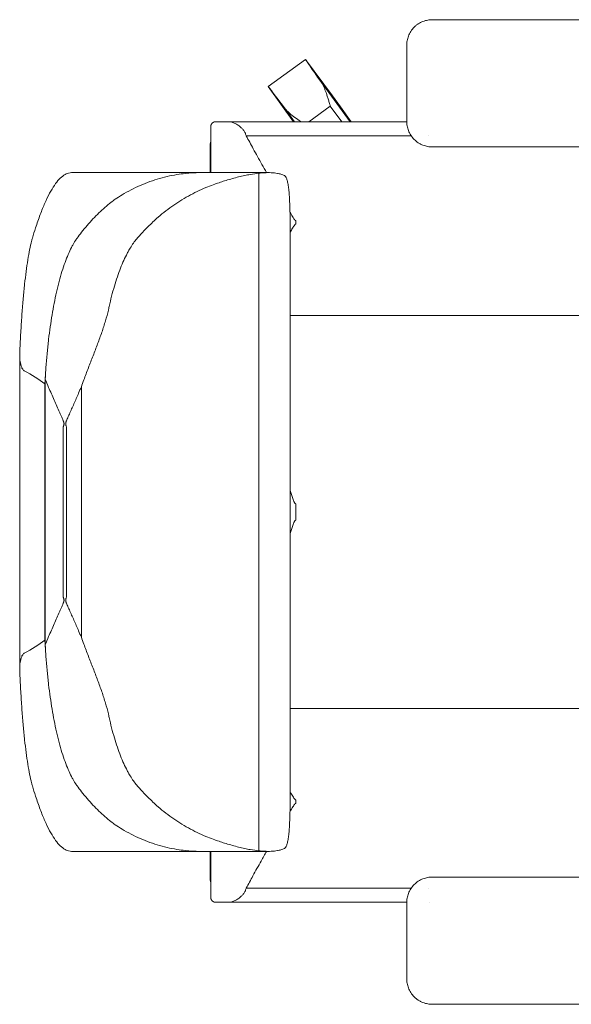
# Model space of a CAD drawing. Header units: millimetres. Extents: x 31175 to 52214, y -18116 to -5516.
# Tile 60 of 155: x 32582 to 32614, y -7528 to -7470. Entities that reach past the tile are written whole.
import ezdxf

# ---------------------------------------------------------------- set-up
doc = ezdxf.new("R2010")
doc.units = ezdxf.units.MM
doc.layers.add('a_wyposażenie koncepcja', color=8, linetype='Continuous', lineweight=15)

msp = doc.modelspace()

# ---------------------------------------------------------------- linework, layer by layer
at = {"layer": 'a_wyposażenie koncepcja'}
for p, q in [((32596.201, -7473.649), (32598.411, -7472.044)), ((32596.201, -7473.649), (32598.411, -7472.044)), ((32598.411, -7472.044), (32599.992, -7474.195)), ((32598.411, -7472.044), (32599.992, -7474.195)), ((32601.033, -7475.726), (32599.303, -7473.345)), ((32601.033, -7475.726), (32599.303, -7473.345)), ((32597.692, -7475.726), (32596.201, -7473.649)), ((32597.692, -7475.726), (32596.201, -7473.649)), ((32599.986, -7474.2), (32599.994, -7474.194)), ((32600.464, -7474.842), (32599.994, -7474.194)), ((32597.763, -7475.726), (32597.163, -7474.9)), ((32597.763, -7475.726), (32597.163, -7474.9)), ((32598.596, -7475.726), (32599.868, -7474.802)), ((32598.596, -7475.726), (32599.868, -7474.802)), ((32600.539, -7475.726), (32599.868, -7474.802)), ((32600.539, -7475.726), (32599.868, -7474.802)), ((32600.456, -7474.847), (32600.464, -7474.842)), ((32600.463, -7474.843), (32601.097, -7475.726)), ((32600.463, -7474.843), (32601.097, -7475.726)), ((32592.831, -7475.977), (32592.831, -7475.976)), ((32592.831, -7478.722), (32592.831, -7475.977)), ((32593.081, -7475.726), (32604.374, -7475.726)), ((32593.889, -7475.727), (32604.374, -7475.727)), ((32594.913, -7476.556), (32604.639, -7476.556)), ((32605.681, -7476.556), (32605.681, -7476.556)), ((32592.785, -7478.722), (32592.785, -7477.025)), ((32584.619, -7478.722), (32592.081, -7478.722)), ((32592.081, -7478.722), (32596.198, -7478.722)), ((32595.656, -7518.7), (32595.656, -7478.754)), ((32597.498, -7516.091), (32597.498, -7481.363)), ((32597.831, -7481.758), (32597.831, -7481.548)), ((32597.498, -7487.141), (32637.854, -7487.141)), ((32581.558, -7507.973), (32581.558, -7489.482)), ((32583.046, -7506.291), (32583.046, -7491.164)), ((32583.06, -7506.554), (32583.06, -7490.901)), ((32585.192, -7506.107), (32585.192, -7491.347)), ((32584.117, -7503.727), (32584.117, -7493.727)), ((32584.324, -7493.727), (32584.324, -7503.727)), ((32597.831, -7499.214), (32597.831, -7498.241)), ((32597.498, -7510.314), (32637.854, -7510.314)), ((32597.831, -7515.907), (32597.831, -7515.697)), ((32584.619, -7518.733), (32592.081, -7518.733)), ((32592.081, -7518.733), (32596.198, -7518.733)), ((32592.785, -7520.425), (32592.785, -7518.733)), ((32592.831, -7521.477), (32592.831, -7518.733)), ((32594.913, -7520.899), (32604.639, -7520.899)), ((32605.681, -7520.899), (32605.681, -7520.899)), ((32592.831, -7521.478), (32592.831, -7521.477)), ((32593.081, -7521.727), (32593.888, -7521.727)), ((32593.081, -7521.728), (32604.374, -7521.728)), ((32593.888, -7521.727), (32604.374, -7521.727)), ((32605.739, -7521.727), (32605.739, -7521.727)), ((32605.739, -7521.728), (32605.739, -7521.728))]:
    msp.add_line(p, q, dxfattribs=at)
at = {"layer": 'a_wyposażenie koncepcja', "extrusion": (0, 0, -1)}
for centre, radius, start, end in [((-32593.081, -7475.976), 0.25, 0, 90), ((-32593.085, -7477.025), 0.3, 0, 31.88803), ((-32593.085, -7520.425), 0.3, 328.11197, 0), ((-32593.081, -7521.478), 0.25, 270, 0)]:
    msp.add_arc(centre, radius, start, end, dxfattribs=at)
for centre, major_axis, ratio, start_param, end_param in [((32600.23, -7474.54), (-1.822, 2.508), 0.017455, -1.061771, -0.088009), ((32600.23, -7474.54), (-1.822, 2.508), 0.017455, -1.061771, -0.088009), ((32598.012, -7476.15), (1.822, -2.508), 0.017455, 3.229602, 4.203363), ((32598.012, -7476.15), (1.822, -2.508), 0.017455, 3.229602, 4.203363), ((32597.831, -7475.727), (5, 0), 0.000068, 3.459153, 3.80412)]:
    msp.add_ellipse(centre, major_axis=major_axis, ratio=ratio, start_param=start_param, end_param=end_param, dxfattribs=at)
at = {"layer": 'a_wyposażenie koncepcja'}
for centre, start_param, end_param in [((32507.606, -7493.528), 0.204424, 0.27219), ((32507.606, -7503.927), 6.010995, 6.078761)]:
    msp.add_ellipse(centre, major_axis=(77.044, 0), ratio=0.151172, start_param=start_param, end_param=end_param, dxfattribs=at)
for points, knots in [([(32604.374, -7471.205), (32604.374, -7471.205), (32604.374, -7471.205), (32604.374, -7471.205), (32604.374, -7471.205), (32604.374, -7471.207), (32604.374, -7471.21), (32604.374, -7471.215), (32604.374, -7471.225), (32604.374, -7471.246), (32604.374, -7471.287), (32604.374, -7471.369), (32604.374, -7471.486), (32604.374, -7471.627), (32604.374, -7471.814), (32604.374, -7472.048), (32604.374, -7472.423), (32604.374, -7472.892), (32604.374, -7473.642), (32604.374, -7474.58), (32604.374, -7475.33), (32604.374, -7475.745), (32604.377, -7475.829), (32604.394, -7475.963), (32604.425, -7476.101), (32604.486, -7476.287), (32604.601, -7476.519), (32604.801, -7476.769), (32604.987, -7476.92), (32605.121, -7477.003), (32605.212, -7477.052), (32605.329, -7477.105), (32605.47, -7477.152), (32605.657, -7477.194), (32605.791, -7477.205), (32606.291, -7477.205), (32607.124, -7477.205), (32608.374, -7477.205), (32609.624, -7477.205), (32611.013, -7477.205), (32612.541, -7477.205), (32614.207, -7477.205), (32615.874, -7477.205), (32617.541, -7477.205), (32619.207, -7477.205), (32620.735, -7477.205), (32622.124, -7477.205), (32623.374, -7477.205), (32624.624, -7477.205), (32625.457, -7477.205), (32625.957, -7477.205), (32626.136, -7477.191), (32626.42, -7477.113), (32626.699, -7476.971), (32626.948, -7476.769), (32627.147, -7476.519), (32627.286, -7476.241), (32627.361, -7475.96), (32627.374, -7475.786), (32627.374, -7475.142), (32627.374, -7474.392), (32627.374, -7473.267), (32627.374, -7472.33), (32627.374, -7471.58), (32627.374, -7471.124), (32627.361, -7470.949), (32627.298, -7470.715), (32627.217, -7470.529), (32627.14, -7470.394), (32627.047, -7470.266), (32626.906, -7470.107), (32626.699, -7469.938), (32626.467, -7469.82), (32626.278, -7469.758), (32626.138, -7469.726), (32626.025, -7469.711), (32625.937, -7469.706), (32625.895, -7469.705), (32625.457, -7469.705), (32624.624, -7469.705), (32623.374, -7469.705), (32622.124, -7469.705), (32620.735, -7469.705), (32619.207, -7469.705), (32617.819, -7469.705), (32616.707, -7469.705), (32615.596, -7469.705), (32614.207, -7469.705), (32612.541, -7469.705), (32610.596, -7469.705), (32608.999, -7469.705), (32607.749, -7469.705), (32606.916, -7469.705), (32606.291, -7469.705), (32605.791, -7469.705), (32605.657, -7469.715), (32605.47, -7469.758), (32605.329, -7469.805), (32605.189, -7469.867), (32605.053, -7469.946), (32604.962, -7470.012), (32604.911, -7470.054), (32604.891, -7470.071), (32604.866, -7470.093), (32604.837, -7470.121), (32604.742, -7470.214), (32604.601, -7470.391), (32604.463, -7470.668), (32604.387, -7470.949), (32604.374, -7471.124), (32604.374, -7471.205)], [0, 0, 0, 0, 0, 0, 0, 0.000039, 0.000079, 0.000158, 0.000315, 0.000631, 0.001262, 0.002523, 0.005046, 0.007569, 0.010092, 0.015138, 0.020185, 0.030277, 0.040369, 0.060554, 0.080738, 0.080738, 0.08292, 0.085101, 0.087283, 0.089464, 0.093827, 0.09819, 0.102554, 0.103644, 0.104735, 0.106917, 0.109098, 0.11128, 0.115643, 0.115643, 0.137483, 0.159324, 0.181165, 0.203006, 0.232127, 0.261248, 0.290369, 0.31949, 0.348611, 0.377732, 0.399573, 0.421414, 0.443255, 0.465096, 0.465096, 0.469459, 0.473822, 0.478185, 0.482548, 0.486911, 0.491274, 0.495637, 0.5, 0.5, 0.530277, 0.540369, 0.560554, 0.580738, 0.580738, 0.585101, 0.589464, 0.591646, 0.593827, 0.596009, 0.59819, 0.602554, 0.606917, 0.609098, 0.61128, 0.613461, 0.614552, 0.615643, 0.615643, 0.637483, 0.659324, 0.681165, 0.703006, 0.732127, 0.761248, 0.775809, 0.790369, 0.81949, 0.848611, 0.877732, 0.921414, 0.932334, 0.943255, 0.965096, 0.965096, 0.969459, 0.97164, 0.973822, 0.976003, 0.978185, 0.980366, 0.980639, 0.980912, 0.981457, 0.982002, 0.982548, 0.986911, 0.991274, 0.995637, 1, 1, 1, 1]), ([(32599.868, -7474.802), (32599.868, -7474.802), (32599.868, -7474.802), (32599.848, -7474.734), (32599.827, -7474.663), (32599.784, -7474.518), (32599.762, -7474.445), (32599.717, -7474.298), (32599.694, -7474.226), (32599.648, -7474.085), (32599.624, -7474.017), (32599.581, -7473.9), (32599.56, -7473.845), (32599.514, -7473.735), (32599.49, -7473.679), (32599.439, -7473.572), (32599.412, -7473.52), (32599.358, -7473.426), (32599.331, -7473.384), (32599.303, -7473.345)], [0, 0, 0, 0, 0.008405, 0.008405, 2.123648, 2.123648, 4.238891, 4.238891, 6.354134, 6.354134, 8.469377, 8.469377, 10.23314, 10.23314, 11.996902, 11.996902, 13.760665, 13.760665, 15.382255, 15.382255, 15.382255, 15.382255]), ([(32599.868, -7474.802), (32599.868, -7474.802), (32599.868, -7474.802), (32599.848, -7474.734), (32599.827, -7474.663), (32599.784, -7474.518), (32599.762, -7474.445), (32599.717, -7474.298), (32599.694, -7474.226), (32599.648, -7474.085), (32599.624, -7474.017), (32599.581, -7473.9), (32599.56, -7473.845), (32599.514, -7473.735), (32599.49, -7473.679), (32599.439, -7473.572), (32599.412, -7473.52), (32599.358, -7473.426), (32599.331, -7473.384), (32599.303, -7473.345)], [0, 0, 0, 0, 0.008405, 0.008405, 2.123648, 2.123648, 4.238891, 4.238891, 6.354134, 6.354134, 8.469377, 8.469377, 10.23314, 10.23314, 11.996902, 11.996902, 13.760665, 13.760665, 15.382255, 15.382255, 15.382255, 15.382255]), ([(32597.163, -7474.9), (32597.194, -7474.943), (32597.23, -7474.985), (32597.308, -7475.071), (32597.352, -7475.115), (32597.492, -7475.245), (32597.596, -7475.33), (32597.812, -7475.496), (32597.925, -7475.578), (32598.072, -7475.68), (32598.105, -7475.704), (32598.138, -7475.726)], [32.730311, 32.730311, 32.730311, 32.730311, 34.555164, 34.555164, 36.522574, 36.522574, 40.457394, 40.457394, 44.392215, 44.392215, 45.54989, 45.54989, 45.54989, 45.54989]), ([(32597.163, -7474.9), (32597.194, -7474.943), (32597.23, -7474.985), (32597.308, -7475.071), (32597.352, -7475.115), (32597.492, -7475.245), (32597.596, -7475.33), (32597.812, -7475.496), (32597.925, -7475.578), (32598.072, -7475.68), (32598.105, -7475.704), (32598.138, -7475.726)], [32.730311, 32.730311, 32.730311, 32.730311, 34.555164, 34.555164, 36.522574, 36.522574, 40.457394, 40.457394, 44.392215, 44.392215, 45.54989, 45.54989, 45.54989, 45.54989]), ([(32592.831, -7475.977), (32592.831, -7475.95), (32592.835, -7475.921), (32592.856, -7475.864), (32592.872, -7475.837), (32592.914, -7475.788), (32592.941, -7475.767), (32593.005, -7475.737), (32593.041, -7475.727), (32593.081, -7475.727)], [0, 0, 0, 0, 3.801934, 3.801934, 7.603868, 7.603868, 11.405801, 11.405801, 15.207735, 15.207735, 15.207735, 15.207735]), ([(32593.889, -7475.727), (32593.943, -7475.727), (32594.002, -7475.735), (32594.124, -7475.765), (32594.187, -7475.788), (32594.314, -7475.847), (32594.378, -7475.884), (32594.501, -7475.969), (32594.561, -7476.018), (32594.656, -7476.109), (32594.696, -7476.153), (32594.772, -7476.249), (32594.807, -7476.302), (32594.867, -7476.414), (32594.891, -7476.474), (32594.91, -7476.543), (32594.912, -7476.549), (32594.913, -7476.556)], [51.457907, 51.457907, 51.457907, 51.457907, 54.131506, 54.131506, 56.808489, 56.808489, 59.485472, 59.485472, 62.162455, 62.162455, 64.106235, 64.106235, 66.050014, 66.050014, 67.993794, 67.993794, 68.201365, 68.201365, 68.201365, 68.201365]), ([(32594.913, -7476.556), (32595.044, -7476.801), (32595.182, -7477.058), (32595.491, -7477.618), (32595.662, -7477.925), (32595.929, -7478.395), (32596.022, -7478.559), (32596.115, -7478.722)], [1.189054, 1.189054, 1.189054, 1.189054, 9.887927, 9.887927, 19.775853, 19.775853, 25.02675, 25.02675, 25.02675, 25.02675]), ([(32582.307, -7482.59), (32582.369, -7482.379), (32582.432, -7482.175), (32582.586, -7481.701), (32582.677, -7481.439), (32582.86, -7480.95), (32582.952, -7480.722), (32583.137, -7480.302), (32583.23, -7480.11), (32583.416, -7479.762), (32583.509, -7479.607), (32583.696, -7479.333), (32583.789, -7479.215), (32583.976, -7479.016), (32584.069, -7478.936), (32584.254, -7478.813), (32584.347, -7478.77), (32584.499, -7478.73), (32584.559, -7478.722), (32584.619, -7478.722)], [83.32083, 83.32083, 83.32083, 83.32083, 101.114959, 101.114959, 126.393698, 126.393698, 151.672438, 151.672438, 176.951177, 176.951177, 202.229917, 202.229917, 227.508657, 227.508657, 252.787396, 252.787396, 278.066136, 278.066136, 294.646764, 294.646764, 294.646764, 294.646764]), ([(32591.421, -7478.76), (32591.269, -7478.774), (32591.115, -7478.792), (32590.77, -7478.842), (32590.578, -7478.876), (32590.194, -7478.957), (32590.001, -7479.005), (32589.616, -7479.115), (32589.424, -7479.177), (32589.043, -7479.314), (32588.854, -7479.39), (32588.482, -7479.554), (32588.299, -7479.642), (32587.939, -7479.829), (32587.763, -7479.929), (32587.456, -7480.115), (32587.322, -7480.2), (32587.192, -7480.287)], [2.821992, 2.821992, 2.821992, 2.821992, 15.647507, 15.647507, 31.295013, 31.295013, 46.94252, 46.94252, 62.590026, 62.590026, 78.237533, 78.237533, 93.885039, 93.885039, 109.532546, 109.532546, 121.96947, 121.96947, 121.96947, 121.96947]), ([(32587.192, -7480.287), (32587.322, -7480.2), (32587.456, -7480.115), (32587.763, -7479.929), (32587.939, -7479.829), (32588.299, -7479.642), (32588.482, -7479.554), (32588.854, -7479.39), (32589.043, -7479.314), (32589.424, -7479.177), (32589.616, -7479.115), (32590.001, -7479.005), (32590.194, -7478.957), (32590.578, -7478.876), (32590.77, -7478.842), (32591.115, -7478.792), (32591.269, -7478.774), (32591.421, -7478.76)], [3.210582, 3.210582, 3.210582, 3.210582, 15.647507, 15.647507, 31.295013, 31.295013, 46.94252, 46.94252, 62.590026, 62.590026, 78.237533, 78.237533, 93.885039, 93.885039, 109.532546, 109.532546, 122.35806, 122.35806, 122.35806, 122.35806]), ([(32592.081, -7478.722), (32592.007, -7478.722), (32591.931, -7478.723), (32591.716, -7478.733), (32591.572, -7478.744), (32591.421, -7478.76)], [219.742025, 219.742025, 219.742025, 219.742025, 228.195585, 228.195585, 242.638931, 242.638931, 242.638931, 242.638931]), ([(32591.421, -7478.76), (32591.572, -7478.744), (32591.716, -7478.733), (32591.931, -7478.723), (32592.007, -7478.722), (32592.081, -7478.722)], [248.778096, 248.778096, 248.778096, 248.778096, 263.221443, 263.221443, 271.675002, 271.675002, 271.675002, 271.675002]), ([(32595.656, -7478.754), (32595.498, -7478.771), (32595.329, -7478.795), (32595.041, -7478.845), (32594.929, -7478.867), (32594.699, -7478.916), (32594.581, -7478.943), (32594.341, -7479.003), (32594.218, -7479.035), (32593.97, -7479.105), (32593.845, -7479.142), (32593.5, -7479.248), (32593.279, -7479.322), (32593.062, -7479.398)], [3.452803, 3.452803, 3.452803, 3.452803, 19.586711, 19.586711, 29.380067, 29.380067, 39.173423, 39.173423, 48.966778, 48.966778, 58.760134, 58.760134, 75.740001, 75.740001, 75.740001, 75.740001]), ([(32596.959, -7478.813), (32596.893, -7478.795), (32596.822, -7478.779), (32596.633, -7478.746), (32596.511, -7478.733), (32596.252, -7478.72), (32596.116, -7478.72), (32595.872, -7478.733), (32595.764, -7478.742), (32595.656, -7478.754)], [5.237137, 5.237137, 5.237137, 5.237137, 15.356107, 15.356107, 30.712215, 30.712215, 46.068322, 46.068322, 57.786017, 57.786017, 57.786017, 57.786017]), ([(32597.497, -7481.302), (32597.496, -7481.241), (32597.495, -7481.182), (32597.49, -7480.959), (32597.485, -7480.802), (32597.474, -7480.504), (32597.468, -7480.363), (32597.452, -7480.1), (32597.444, -7479.978), (32597.423, -7479.754), (32597.412, -7479.648), (32597.385, -7479.454), (32597.37, -7479.367), (32597.335, -7479.212), (32597.316, -7479.144), (32597.275, -7479.032), (32597.252, -7478.987), (32597.207, -7478.926), (32597.185, -7478.906), (32597.162, -7478.894)], [116.854529, 116.854529, 116.854529, 116.854529, 118.88031, 118.88031, 124.524228, 124.524228, 130.168145, 130.168145, 135.812062, 135.812062, 141.500736, 141.500736, 147.189409, 147.189409, 152.878082, 152.878082, 158.566755, 158.566755, 163.283168, 163.283168, 163.283168, 163.283168]), ([(32593.062, -7479.398), (32592.926, -7479.446), (32592.79, -7479.498), (32592.482, -7479.621), (32592.31, -7479.695), (32591.968, -7479.855), (32591.797, -7479.94), (32591.458, -7480.122), (32591.29, -7480.218), (32590.959, -7480.42), (32590.797, -7480.526), (32590.478, -7480.746), (32590.322, -7480.861), (32590.018, -7481.097), (32589.87, -7481.218), (32589.62, -7481.435), (32589.515, -7481.529), (32589.413, -7481.624)], [2.626421, 2.626421, 2.626421, 2.626421, 13.262649, 13.262649, 26.525298, 26.525298, 39.787947, 39.787947, 53.050596, 53.050596, 66.313245, 66.313245, 79.575894, 79.575894, 92.838543, 92.838543, 102.803758, 102.803758, 102.803758, 102.803758]), ([(32587.192, -7480.287), (32587.108, -7480.348), (32587.023, -7480.412), (32586.819, -7480.571), (32586.7, -7480.67), (32586.461, -7480.877), (32586.342, -7480.985), (32586.106, -7481.212), (32585.989, -7481.331), (32585.759, -7481.576), (32585.645, -7481.702), (32585.422, -7481.962), (32585.313, -7482.096), (32585.115, -7482.349), (32585.025, -7482.469), (32584.937, -7482.59)], [3.41931, 3.41931, 3.41931, 3.41931, 12.025003, 12.025003, 24.050007, 24.050007, 36.07501, 36.07501, 48.100014, 48.100014, 60.125017, 60.125017, 72.150021, 72.150021, 82.601326, 82.601326, 82.601326, 82.601326]), ([(32584.937, -7482.59), (32585.025, -7482.469), (32585.115, -7482.349), (32585.313, -7482.096), (32585.422, -7481.962), (32585.645, -7481.702), (32585.759, -7481.576), (32585.989, -7481.331), (32586.106, -7481.212), (32586.342, -7480.985), (32586.461, -7480.877), (32586.7, -7480.67), (32586.819, -7480.571), (32587.023, -7480.412), (32587.108, -7480.348), (32587.192, -7480.287)], [13.598702, 13.598702, 13.598702, 13.598702, 24.050007, 24.050007, 36.07501, 36.07501, 48.100014, 48.100014, 60.125017, 60.125017, 72.150021, 72.150021, 84.175024, 84.175024, 92.780717, 92.780717, 92.780717, 92.780717]), ([(32597.492, -7481.07), (32597.518, -7481.114), (32597.544, -7481.157), (32597.592, -7481.236), (32597.615, -7481.273), (32597.659, -7481.345), (32597.681, -7481.38), (32597.713, -7481.428), (32597.723, -7481.443), (32597.743, -7481.471), (32597.752, -7481.484), (32597.767, -7481.502), (32597.771, -7481.508), (32597.781, -7481.518), (32597.786, -7481.523), (32597.793, -7481.53), (32597.796, -7481.532), (32597.801, -7481.536), (32597.804, -7481.538), (32597.809, -7481.541), (32597.81, -7481.542), (32597.814, -7481.544), (32597.815, -7481.544), (32597.819, -7481.546), (32597.821, -7481.546), (32597.826, -7481.547), (32597.828, -7481.548), (32597.831, -7481.548)], [50.833875, 50.833875, 50.833875, 50.833875, 52.311575, 52.311575, 53.582463, 53.582463, 54.853351, 54.853351, 55.488794, 55.488794, 56.124238, 56.124238, 56.44196, 56.44196, 56.759682, 56.759682, 56.918543, 56.918543, 57.077404, 57.077404, 57.156835, 57.156835, 57.236265, 57.236265, 57.315696, 57.315696, 57.395126, 57.395126, 57.395126, 57.395126]), ([(32589.413, -7481.624), (32589.313, -7481.719), (32589.209, -7481.82), (32588.967, -7482.064), (32588.826, -7482.212), (32588.62, -7482.439), (32588.553, -7482.514), (32588.486, -7482.59)], [3.284464, 3.284464, 3.284464, 3.284464, 13.118338, 13.118338, 26.236676, 26.236676, 32.612428, 32.612428, 32.612428, 32.612428]), ([(32597.831, -7481.758), (32597.828, -7481.758), (32597.826, -7481.758), (32597.821, -7481.759), (32597.819, -7481.759), (32597.815, -7481.761), (32597.814, -7481.761), (32597.81, -7481.763), (32597.809, -7481.764), (32597.804, -7481.767), (32597.801, -7481.769), (32597.796, -7481.773), (32597.793, -7481.775), (32597.786, -7481.782), (32597.781, -7481.787), (32597.771, -7481.798), (32597.767, -7481.803), (32597.752, -7481.821), (32597.743, -7481.834), (32597.723, -7481.863), (32597.713, -7481.878), (32597.681, -7481.926), (32597.659, -7481.96), (32597.615, -7482.032), (32597.592, -7482.069), (32597.546, -7482.145), (32597.522, -7482.185), (32597.498, -7482.226)], [61.834135, 61.834135, 61.834135, 61.834135, 61.913565, 61.913565, 61.992996, 61.992996, 62.072426, 62.072426, 62.151857, 62.151857, 62.310718, 62.310718, 62.469579, 62.469579, 62.787301, 62.787301, 63.105023, 63.105023, 63.740467, 63.740467, 64.375911, 64.375911, 65.646798, 65.646798, 66.917686, 66.917686, 68.2929, 68.2929, 68.2929, 68.2929]), ([(32581.561, -7489.366), (32581.565, -7489.268), (32581.57, -7489.171), (32581.59, -7488.716), (32581.608, -7488.365), (32581.648, -7487.684), (32581.67, -7487.353), (32581.716, -7486.718), (32581.741, -7486.414), (32581.793, -7485.834), (32581.82, -7485.56), (32581.876, -7485.042), (32581.906, -7484.79), (32581.969, -7484.31), (32582.002, -7484.081), (32582.071, -7483.652), (32582.107, -7483.452), (32582.181, -7483.085), (32582.219, -7482.918), (32582.274, -7482.706), (32582.29, -7482.647), (32582.307, -7482.59)], [392.877484, 392.877484, 392.877484, 392.877484, 395.836544, 395.836544, 406.801511, 406.801511, 417.766478, 417.766478, 428.731445, 428.731445, 439.696412, 439.696412, 450.731285, 450.731285, 461.766158, 461.766158, 472.801031, 472.801031, 483.835904, 483.835904, 488.490544, 488.490544, 488.490544, 488.490544]), ([(32584.937, -7482.59), (32584.922, -7482.611), (32584.907, -7482.633), (32584.828, -7482.747), (32584.767, -7482.847), (32584.707, -7482.954)], [83.257026, 83.257026, 83.257026, 83.257026, 85.099169, 85.099169, 92.844713, 92.844713, 92.844713, 92.844713]), ([(32584.707, -7482.954), (32584.767, -7482.847), (32584.828, -7482.747), (32584.907, -7482.633), (32584.922, -7482.611), (32584.937, -7482.59)], [4.41148, 4.41148, 4.41148, 4.41148, 12.157024, 12.157024, 13.999167, 13.999167, 13.999167, 13.999167]), ([(32588.486, -7482.59), (32588.478, -7482.6), (32588.469, -7482.611), (32588.393, -7482.701), (32588.327, -7482.786), (32588.198, -7482.968), (32588.135, -7483.065), (32588.048, -7483.207), (32588.023, -7483.251), (32587.998, -7483.294)], [32.063669, 32.063669, 32.063669, 32.063669, 32.909127, 32.909127, 39.490952, 39.490952, 46.072777, 46.072777, 48.858004, 48.858004, 48.858004, 48.858004]), ([(32584.707, -7482.954), (32584.675, -7483.01), (32584.643, -7483.069), (32584.546, -7483.257), (32584.481, -7483.395), (32584.353, -7483.69), (32584.29, -7483.849), (32584.168, -7484.186), (32584.108, -7484.364), (32583.992, -7484.738), (32583.936, -7484.934), (32583.828, -7485.341), (32583.776, -7485.551), (32583.678, -7485.984), (32583.632, -7486.205), (32583.545, -7486.656), (32583.504, -7486.884), (32583.429, -7487.337), (32583.393, -7487.57), (32583.325, -7488.053), (32583.292, -7488.303), (32583.232, -7488.817), (32583.204, -7489.081), (32583.152, -7489.62), (32583.129, -7489.894), (32583.087, -7490.45), (32583.069, -7490.731), (32583.051, -7491.063), (32583.048, -7491.113), (32583.046, -7491.164)], [4.241797, 4.241797, 4.241797, 4.241797, 8.325097, 8.325097, 16.650193, 16.650193, 24.97529, 24.97529, 33.300386, 33.300386, 41.625483, 41.625483, 49.950579, 49.950579, 58.275676, 58.275676, 66.600772, 66.600772, 74.69295, 74.69295, 82.785128, 82.785128, 90.877306, 90.877306, 98.969484, 98.969484, 107.061662, 107.061662, 108.498919, 108.498919, 108.498919, 108.498919]), ([(32583.06, -7490.901), (32583.074, -7490.656), (32583.09, -7490.413), (32583.129, -7489.894), (32583.152, -7489.62), (32583.204, -7489.081), (32583.232, -7488.817), (32583.292, -7488.303), (32583.325, -7488.053), (32583.393, -7487.57), (32583.429, -7487.337), (32583.504, -7486.884), (32583.545, -7486.656), (32583.632, -7486.205), (32583.678, -7485.984), (32583.776, -7485.551), (32583.828, -7485.341), (32583.936, -7484.934), (32583.992, -7484.738), (32584.108, -7484.364), (32584.168, -7484.186), (32584.29, -7483.849), (32584.353, -7483.69), (32584.481, -7483.395), (32584.546, -7483.257), (32584.643, -7483.069), (32584.675, -7483.01), (32584.707, -7482.954)], [156.684417, 156.684417, 156.684417, 156.684417, 163.706767, 163.706767, 171.798941, 171.798941, 179.891116, 179.891116, 187.983291, 187.983291, 196.075465, 196.075465, 204.400549, 204.400549, 212.725633, 212.725633, 221.050717, 221.050717, 229.3758, 229.3758, 237.700884, 237.700884, 246.025968, 246.025968, 254.351052, 254.351052, 258.434429, 258.434429, 258.434429, 258.434429]), ([(32587.998, -7483.294), (32587.964, -7483.354), (32587.929, -7483.417), (32587.828, -7483.609), (32587.761, -7483.746), (32587.628, -7484.037), (32587.563, -7484.191), (32587.436, -7484.516), (32587.374, -7484.687), (32587.253, -7485.042), (32587.195, -7485.226), (32587.083, -7485.607), (32587.029, -7485.803), (32586.926, -7486.204), (32586.878, -7486.408), (32586.822, -7486.659), (32586.812, -7486.703), (32586.803, -7486.748)], [3.723641, 3.723641, 3.723641, 3.723641, 7.54944, 7.54944, 15.098881, 15.098881, 22.648321, 22.648321, 30.197761, 30.197761, 37.747202, 37.747202, 45.296642, 45.296642, 52.846082, 52.846082, 54.46613, 54.46613, 54.46613, 54.46613]), ([(32586.803, -7486.748), (32586.797, -7486.774), (32586.791, -7486.799), (32586.736, -7487.031), (32586.679, -7487.243), (32586.55, -7487.677), (32586.478, -7487.899), (32586.323, -7488.351), (32586.24, -7488.581), (32586.066, -7489.045), (32585.976, -7489.28), (32585.792, -7489.753), (32585.699, -7489.99), (32585.515, -7490.466), (32585.424, -7490.704), (32585.287, -7491.077), (32585.239, -7491.212), (32585.192, -7491.347)], [6.538444, 6.538444, 6.538444, 6.538444, 7.477369, 7.477369, 14.954739, 14.954739, 22.432108, 22.432108, 29.909478, 29.909478, 37.386847, 37.386847, 44.864216, 44.864216, 52.341586, 52.341586, 56.62018, 56.62018, 56.62018, 56.62018]), ([(32581.813, -7490.397), (32581.804, -7490.392), (32581.796, -7490.386), (32581.768, -7490.362), (32581.75, -7490.339), (32581.719, -7490.289), (32581.705, -7490.263), (32581.681, -7490.21), (32581.67, -7490.181), (32581.649, -7490.121), (32581.64, -7490.09), (32581.615, -7489.996), (32581.601, -7489.931), (32581.568, -7489.734), (32581.558, -7489.602), (32581.558, -7489.444), (32581.559, -7489.405), (32581.561, -7489.366)], [0.451292, 0.451292, 0.451292, 0.451292, 0.744768, 0.744768, 1.576351, 1.576351, 2.407935, 2.407935, 3.36973, 3.36973, 4.331525, 4.331525, 6.255114, 6.255114, 10.102294, 10.102294, 11.306695, 11.306695, 11.306695, 11.306695]), ([(32584.117, -7493.727), (32584.121, -7493.719), (32584.124, -7493.711), (32584.132, -7493.689), (32584.138, -7493.675), (32584.147, -7493.647), (32584.152, -7493.633), (32584.16, -7493.604), (32584.164, -7493.589), (32584.169, -7493.56), (32584.171, -7493.544), (32584.171, -7493.512), (32584.169, -7493.496), (32584.164, -7493.466), (32584.16, -7493.452), (32584.152, -7493.423), (32584.147, -7493.409), (32584.138, -7493.381), (32584.132, -7493.367), (32584.116, -7493.326), (32584.105, -7493.298), (32584.082, -7493.243), (32584.071, -7493.216), (32584.035, -7493.132), (32584.01, -7493.076), (32583.96, -7492.962), (32583.934, -7492.905), (32583.857, -7492.73), (32583.803, -7492.611), (32583.696, -7492.37), (32583.642, -7492.248), (32583.479, -7491.879), (32583.369, -7491.629), (32583.194, -7491.22), (32583.125, -7491.058), (32583.06, -7490.901)], [28.706933, 28.706933, 28.706933, 28.706933, 28.998984, 28.998984, 29.4823, 29.4823, 29.965617, 29.965617, 30.448933, 30.448933, 30.93225, 30.93225, 31.415566, 31.415566, 31.898882, 31.898882, 32.382199, 32.382199, 32.865515, 32.865515, 33.832148, 33.832148, 34.798781, 34.798781, 36.732046, 36.732046, 38.665312, 38.665312, 42.531843, 42.531843, 46.398374, 46.398374, 54.131437, 54.131437, 59.219489, 59.219489, 59.219489, 59.219489]), ([(32585.192, -7491.347), (32585.14, -7491.47), (32585.086, -7491.595), (32584.94, -7491.928), (32584.847, -7492.139), (32584.71, -7492.449), (32584.664, -7492.552), (32584.573, -7492.755), (32584.529, -7492.855), (32584.464, -7493.001), (32584.442, -7493.05), (32584.401, -7493.145), (32584.38, -7493.193), (32584.35, -7493.263), (32584.34, -7493.287), (32584.322, -7493.333), (32584.312, -7493.356), (32584.3, -7493.392), (32584.295, -7493.403), (32584.288, -7493.427), (32584.284, -7493.439), (32584.275, -7493.476), (32584.27, -7493.501), (32584.27, -7493.555), (32584.275, -7493.58), (32584.284, -7493.617), (32584.288, -7493.629), (32584.295, -7493.653), (32584.3, -7493.664), (32584.31, -7493.693), (32584.317, -7493.71), (32584.324, -7493.727)], [2.55466, 2.55466, 2.55466, 2.55466, 6.486749, 6.486749, 12.973499, 12.973499, 16.216873, 16.216873, 19.460248, 19.460248, 21.081935, 21.081935, 22.703623, 22.703623, 23.514466, 23.514466, 24.32531, 24.32531, 24.730732, 24.730732, 25.136154, 25.136154, 25.946997, 25.946997, 26.757841, 26.757841, 27.163263, 27.163263, 27.568685, 27.568685, 28.16255, 28.16255, 28.16255, 28.16255]), ([(32597.498, -7497.459), (32597.523, -7497.541), (32597.547, -7497.62), (32597.585, -7497.735), (32597.597, -7497.774), (32597.624, -7497.854), (32597.638, -7497.895), (32597.667, -7497.975), (32597.682, -7498.015), (32597.706, -7498.073), (32597.714, -7498.092), (32597.727, -7498.12), (32597.731, -7498.129), (32597.74, -7498.147), (32597.745, -7498.156), (32597.756, -7498.175), (32597.763, -7498.187), (32597.775, -7498.204), (32597.78, -7498.209), (32597.789, -7498.219), (32597.793, -7498.224), (32597.801, -7498.23), (32597.803, -7498.232), (32597.808, -7498.235), (32597.811, -7498.236), (32597.816, -7498.239), (32597.819, -7498.24), (32597.825, -7498.241), (32597.828, -7498.241), (32597.831, -7498.241)], [101.785936, 101.785936, 101.785936, 101.785936, 104.238141, 104.238141, 105.412938, 105.412938, 106.587736, 106.587736, 107.762534, 107.762534, 108.349933, 108.349933, 108.643632, 108.643632, 108.937332, 108.937332, 109.319647, 109.319647, 109.510805, 109.510805, 109.701962, 109.701962, 109.78673, 109.78673, 109.871498, 109.871498, 109.956266, 109.956266, 110.041034, 110.041034, 110.041034, 110.041034]), ([(32597.831, -7499.214), (32597.828, -7499.214), (32597.825, -7499.214), (32597.819, -7499.215), (32597.816, -7499.216), (32597.811, -7499.219), (32597.808, -7499.22), (32597.803, -7499.223), (32597.801, -7499.225), (32597.793, -7499.231), (32597.789, -7499.235), (32597.78, -7499.245), (32597.775, -7499.251), (32597.763, -7499.268), (32597.756, -7499.28), (32597.745, -7499.299), (32597.74, -7499.308), (32597.731, -7499.326), (32597.727, -7499.335), (32597.714, -7499.362), (32597.706, -7499.381), (32597.682, -7499.439), (32597.667, -7499.479), (32597.638, -7499.56), (32597.624, -7499.601), (32597.597, -7499.68), (32597.585, -7499.719), (32597.547, -7499.835), (32597.523, -7499.914), (32597.498, -7499.995)], [110.041034, 110.041034, 110.041034, 110.041034, 110.125802, 110.125802, 110.210569, 110.210569, 110.295337, 110.295337, 110.380105, 110.380105, 110.571263, 110.571263, 110.76242, 110.76242, 111.144736, 111.144736, 111.438435, 111.438435, 111.732134, 111.732134, 112.319533, 112.319533, 113.494331, 113.494331, 114.669129, 114.669129, 115.843927, 115.843927, 118.296132, 118.296132, 118.296132, 118.296132]), ([(32583.06, -7506.554), (32583.125, -7506.396), (32583.194, -7506.235), (32583.369, -7505.826), (32583.479, -7505.576), (32583.642, -7505.207), (32583.696, -7505.085), (32583.803, -7504.843), (32583.857, -7504.724), (32583.934, -7504.55), (32583.96, -7504.493), (32584.01, -7504.379), (32584.035, -7504.323), (32584.071, -7504.239), (32584.082, -7504.212), (32584.105, -7504.156), (32584.116, -7504.129), (32584.132, -7504.087), (32584.138, -7504.074), (32584.147, -7504.046), (32584.152, -7504.032), (32584.16, -7504.003), (32584.164, -7503.988), (32584.169, -7503.958), (32584.171, -7503.943), (32584.171, -7503.911), (32584.169, -7503.895), (32584.164, -7503.865), (32584.16, -7503.851), (32584.152, -7503.822), (32584.147, -7503.808), (32584.138, -7503.78), (32584.132, -7503.766), (32584.124, -7503.744), (32584.121, -7503.736), (32584.117, -7503.727)], [2.64501, 2.64501, 2.64501, 2.64501, 7.733062, 7.733062, 15.466125, 15.466125, 19.332656, 19.332656, 23.199187, 23.199187, 25.132453, 25.132453, 27.065718, 27.065718, 28.032351, 28.032351, 28.998984, 28.998984, 29.4823, 29.4823, 29.965617, 29.965617, 30.448933, 30.448933, 30.93225, 30.93225, 31.415566, 31.415566, 31.898882, 31.898882, 32.382199, 32.382199, 32.865515, 32.865515, 33.157566, 33.157566, 33.157566, 33.157566]), ([(32584.324, -7503.727), (32584.317, -7503.744), (32584.31, -7503.762), (32584.3, -7503.791), (32584.295, -7503.802), (32584.288, -7503.826), (32584.284, -7503.838), (32584.275, -7503.875), (32584.27, -7503.9), (32584.27, -7503.954), (32584.275, -7503.979), (32584.284, -7504.016), (32584.288, -7504.028), (32584.295, -7504.051), (32584.3, -7504.063), (32584.312, -7504.098), (32584.322, -7504.122), (32584.34, -7504.168), (32584.35, -7504.192), (32584.38, -7504.262), (32584.401, -7504.309), (32584.442, -7504.405), (32584.464, -7504.453), (32584.529, -7504.6), (32584.573, -7504.7), (32584.664, -7504.903), (32584.71, -7505.006), (32584.847, -7505.316), (32584.94, -7505.526), (32585.086, -7505.86), (32585.14, -7505.985), (32585.192, -7506.107)], [23.731445, 23.731445, 23.731445, 23.731445, 24.32531, 24.32531, 24.730732, 24.730732, 25.136154, 25.136154, 25.946997, 25.946997, 26.757841, 26.757841, 27.163263, 27.163263, 27.568685, 27.568685, 28.379528, 28.379528, 29.190372, 29.190372, 30.812059, 30.812059, 32.433747, 32.433747, 35.677121, 35.677121, 38.920496, 38.920496, 45.407246, 45.407246, 49.339335, 49.339335, 49.339335, 49.339335]), ([(32583.046, -7506.291), (32583.048, -7506.341), (32583.051, -7506.392), (32583.069, -7506.724), (32583.087, -7507.005), (32583.129, -7507.561), (32583.152, -7507.835), (32583.204, -7508.374), (32583.232, -7508.638), (32583.292, -7509.152), (32583.325, -7509.402), (32583.393, -7509.885), (32583.429, -7510.118), (32583.504, -7510.571), (32583.545, -7510.799), (32583.632, -7511.249), (32583.678, -7511.471), (32583.776, -7511.903), (32583.828, -7512.114), (32583.936, -7512.521), (32583.992, -7512.717), (32584.108, -7513.091), (32584.168, -7513.269), (32584.29, -7513.606), (32584.353, -7513.764), (32584.481, -7514.06), (32584.546, -7514.197), (32584.643, -7514.385), (32584.675, -7514.445), (32584.707, -7514.501)], [154.177474, 154.177474, 154.177474, 154.177474, 155.61473, 155.61473, 163.706908, 163.706908, 171.799086, 171.799086, 179.891264, 179.891264, 187.983442, 187.983442, 196.07562, 196.07562, 204.400717, 204.400717, 212.725813, 212.725813, 221.05091, 221.05091, 229.376007, 229.376007, 237.701103, 237.701103, 246.0262, 246.0262, 254.351296, 254.351296, 258.434596, 258.434596, 258.434596, 258.434596]), ([(32585.192, -7506.107), (32585.239, -7506.242), (32585.287, -7506.378), (32585.424, -7506.751), (32585.515, -7506.989), (32585.699, -7507.464), (32585.792, -7507.702), (32585.976, -7508.175), (32586.066, -7508.409), (32586.24, -7508.874), (32586.323, -7509.104), (32586.478, -7509.555), (32586.55, -7509.777), (32586.679, -7510.211), (32586.736, -7510.424), (32586.791, -7510.655), (32586.797, -7510.681), (32586.803, -7510.707)], [3.198775, 3.198775, 3.198775, 3.198775, 7.477369, 7.477369, 14.954739, 14.954739, 22.432108, 22.432108, 29.909478, 29.909478, 37.386847, 37.386847, 44.864216, 44.864216, 52.341586, 52.341586, 53.280511, 53.280511, 53.280511, 53.280511]), ([(32584.707, -7514.501), (32584.675, -7514.445), (32584.643, -7514.385), (32584.546, -7514.197), (32584.481, -7514.06), (32584.353, -7513.764), (32584.29, -7513.606), (32584.168, -7513.269), (32584.108, -7513.091), (32583.992, -7512.717), (32583.936, -7512.521), (32583.828, -7512.114), (32583.776, -7511.903), (32583.678, -7511.471), (32583.632, -7511.249), (32583.545, -7510.799), (32583.504, -7510.571), (32583.429, -7510.118), (32583.393, -7509.885), (32583.325, -7509.402), (32583.292, -7509.152), (32583.232, -7508.638), (32583.204, -7508.374), (32583.152, -7507.835), (32583.129, -7507.561), (32583.09, -7507.042), (32583.074, -7506.798), (32583.06, -7506.554)], [4.241706, 4.241706, 4.241706, 4.241706, 8.325084, 8.325084, 16.650167, 16.650167, 24.975251, 24.975251, 33.300335, 33.300335, 41.625419, 41.625419, 49.950502, 49.950502, 58.275586, 58.275586, 66.60067, 66.60067, 74.692845, 74.692845, 82.785019, 82.785019, 90.877194, 90.877194, 98.969369, 98.969369, 105.991718, 105.991718, 105.991718, 105.991718]), ([(32581.561, -7508.089), (32581.559, -7508.049), (32581.558, -7508.01), (32581.558, -7507.853), (32581.568, -7507.72), (32581.601, -7507.524), (32581.615, -7507.459), (32581.64, -7507.365), (32581.649, -7507.334), (32581.67, -7507.274), (32581.681, -7507.244), (32581.705, -7507.192), (32581.719, -7507.165), (32581.75, -7507.116), (32581.768, -7507.093), (32581.796, -7507.069), (32581.804, -7507.063), (32581.813, -7507.058)], [26.068683, 26.068683, 26.068683, 26.068683, 27.266747, 27.266747, 31.113927, 31.113927, 33.037516, 33.037516, 33.999311, 33.999311, 34.961106, 34.961106, 35.79269, 35.79269, 36.624273, 36.624273, 36.917749, 36.917749, 36.917749, 36.917749]), ([(32582.307, -7514.865), (32582.29, -7514.808), (32582.274, -7514.749), (32582.219, -7514.537), (32582.181, -7514.37), (32582.107, -7514.003), (32582.071, -7513.803), (32582.002, -7513.374), (32581.969, -7513.145), (32581.906, -7512.664), (32581.876, -7512.413), (32581.82, -7511.895), (32581.793, -7511.62), (32581.741, -7511.041), (32581.716, -7510.737), (32581.67, -7510.102), (32581.648, -7509.771), (32581.608, -7509.09), (32581.59, -7508.739), (32581.57, -7508.284), (32581.565, -7508.187), (32581.561, -7508.089)], [215.462806, 215.462806, 215.462806, 215.462806, 220.117445, 220.117445, 231.152318, 231.152318, 242.187191, 242.187191, 253.222064, 253.222064, 264.256937, 264.256937, 275.221905, 275.221905, 286.186872, 286.186872, 297.151839, 297.151839, 308.116806, 308.116806, 311.075866, 311.075866, 311.075866, 311.075866]), ([(32586.803, -7510.707), (32586.812, -7510.751), (32586.822, -7510.796), (32586.878, -7511.047), (32586.926, -7511.251), (32587.029, -7511.652), (32587.083, -7511.848), (32587.195, -7512.229), (32587.253, -7512.413), (32587.374, -7512.768), (32587.436, -7512.939), (32587.563, -7513.264), (32587.628, -7513.418), (32587.761, -7513.709), (32587.828, -7513.846), (32587.929, -7514.038), (32587.964, -7514.101), (32587.998, -7514.161)], [5.929392, 5.929392, 5.929392, 5.929392, 7.54944, 7.54944, 15.098881, 15.098881, 22.648321, 22.648321, 30.197761, 30.197761, 37.747202, 37.747202, 45.296642, 45.296642, 52.846082, 52.846082, 56.671882, 56.671882, 56.671882, 56.671882]), ([(32584.707, -7514.501), (32584.767, -7514.608), (32584.828, -7514.708), (32584.907, -7514.822), (32584.922, -7514.843), (32584.937, -7514.865)], [4.41148, 4.41148, 4.41148, 4.41148, 12.157024, 12.157024, 13.999167, 13.999167, 13.999167, 13.999167]), ([(32584.937, -7514.865), (32584.922, -7514.843), (32584.907, -7514.822), (32584.828, -7514.708), (32584.767, -7514.608), (32584.707, -7514.501)], [83.257026, 83.257026, 83.257026, 83.257026, 85.099169, 85.099169, 92.844713, 92.844713, 92.844713, 92.844713]), ([(32587.998, -7514.161), (32588.023, -7514.204), (32588.048, -7514.247), (32588.135, -7514.39), (32588.198, -7514.486), (32588.327, -7514.668), (32588.393, -7514.754), (32588.469, -7514.844), (32588.478, -7514.854), (32588.486, -7514.865)], [3.796598, 3.796598, 3.796598, 3.796598, 6.581825, 6.581825, 13.163651, 13.163651, 19.745476, 19.745476, 20.590934, 20.590934, 20.590934, 20.590934]), ([(32584.619, -7518.733), (32584.559, -7518.733), (32584.499, -7518.725), (32584.347, -7518.685), (32584.254, -7518.642), (32584.069, -7518.519), (32583.976, -7518.438), (32583.789, -7518.24), (32583.696, -7518.122), (32583.509, -7517.848), (32583.416, -7517.693), (32583.23, -7517.345), (32583.137, -7517.153), (32582.952, -7516.733), (32582.86, -7516.505), (32582.677, -7516.016), (32582.586, -7515.754), (32582.432, -7515.28), (32582.369, -7515.076), (32582.307, -7514.865)], [109.81307, 109.81307, 109.81307, 109.81307, 126.393698, 126.393698, 151.672438, 151.672438, 176.951177, 176.951177, 202.229917, 202.229917, 227.508657, 227.508657, 252.787396, 252.787396, 278.066136, 278.066136, 303.344876, 303.344876, 321.139004, 321.139004, 321.139004, 321.139004]), ([(32584.937, -7514.865), (32585.025, -7514.985), (32585.115, -7515.105), (32585.313, -7515.359), (32585.422, -7515.493), (32585.645, -7515.753), (32585.759, -7515.879), (32585.989, -7516.124), (32586.106, -7516.242), (32586.342, -7516.469), (32586.461, -7516.578), (32586.7, -7516.785), (32586.819, -7516.884), (32587.023, -7517.043), (32587.108, -7517.107), (32587.192, -7517.168)], [13.598702, 13.598702, 13.598702, 13.598702, 24.050007, 24.050007, 36.07501, 36.07501, 48.100014, 48.100014, 60.125017, 60.125017, 72.150021, 72.150021, 84.175024, 84.175024, 92.780717, 92.780717, 92.780717, 92.780717]), ([(32587.192, -7517.168), (32587.108, -7517.107), (32587.023, -7517.043), (32586.819, -7516.884), (32586.7, -7516.785), (32586.461, -7516.578), (32586.342, -7516.469), (32586.106, -7516.242), (32585.989, -7516.124), (32585.759, -7515.879), (32585.645, -7515.753), (32585.422, -7515.493), (32585.313, -7515.359), (32585.115, -7515.105), (32585.025, -7514.985), (32584.937, -7514.865)], [3.41931, 3.41931, 3.41931, 3.41931, 12.025003, 12.025003, 24.050007, 24.050007, 36.07501, 36.07501, 48.100014, 48.100014, 60.125017, 60.125017, 72.150021, 72.150021, 82.601326, 82.601326, 82.601326, 82.601326]), ([(32588.486, -7514.865), (32588.553, -7514.941), (32588.62, -7515.016), (32588.826, -7515.243), (32588.967, -7515.39), (32589.209, -7515.635), (32589.313, -7515.735), (32589.413, -7515.83)], [19.860924, 19.860924, 19.860924, 19.860924, 26.236676, 26.236676, 39.355014, 39.355014, 49.188889, 49.188889, 49.188889, 49.188889]), ([(32597.498, -7515.229), (32597.513, -7515.255), (32597.529, -7515.281), (32597.569, -7515.347), (32597.594, -7515.388), (32597.644, -7515.469), (32597.668, -7515.508), (32597.703, -7515.562), (32597.714, -7515.579), (32597.736, -7515.611), (32597.746, -7515.625), (32597.762, -7515.646), (32597.767, -7515.652), (32597.777, -7515.664), (32597.782, -7515.669), (32597.79, -7515.677), (32597.793, -7515.68), (32597.799, -7515.684), (32597.802, -7515.687), (32597.807, -7515.69), (32597.808, -7515.691), (32597.812, -7515.693), (32597.814, -7515.694), (32597.818, -7515.695), (32597.82, -7515.696), (32597.825, -7515.697), (32597.828, -7515.697), (32597.831, -7515.697)], [55.377985, 55.377985, 55.377985, 55.377985, 56.265071, 56.265071, 57.693065, 57.693065, 59.12106, 59.12106, 59.835057, 59.835057, 60.549054, 60.549054, 60.906053, 60.906053, 61.263051, 61.263051, 61.441551, 61.441551, 61.62005, 61.62005, 61.7093, 61.7093, 61.798549, 61.798549, 61.887799, 61.887799, 61.977049, 61.977049, 61.977049, 61.977049]), ([(32589.413, -7515.83), (32589.515, -7515.926), (32589.62, -7516.02), (32589.87, -7516.237), (32590.018, -7516.358), (32590.322, -7516.594), (32590.478, -7516.709), (32590.797, -7516.929), (32590.959, -7517.035), (32591.29, -7517.237), (32591.458, -7517.333), (32591.797, -7517.515), (32591.968, -7517.6), (32592.31, -7517.759), (32592.482, -7517.834), (32592.79, -7517.957), (32592.926, -7518.009), (32593.062, -7518.056)], [3.297433, 3.297433, 3.297433, 3.297433, 13.262649, 13.262649, 26.525298, 26.525298, 39.787947, 39.787947, 53.050596, 53.050596, 66.313245, 66.313245, 79.575894, 79.575894, 92.838543, 92.838543, 103.47477, 103.47477, 103.47477, 103.47477]), ([(32597.162, -7518.561), (32597.185, -7518.549), (32597.207, -7518.529), (32597.252, -7518.468), (32597.275, -7518.423), (32597.316, -7518.31), (32597.335, -7518.243), (32597.37, -7518.088), (32597.385, -7518), (32597.412, -7517.807), (32597.423, -7517.701), (32597.444, -7517.476), (32597.452, -7517.354), (32597.468, -7517.092), (32597.474, -7516.951), (32597.485, -7516.653), (32597.49, -7516.496), (32597.495, -7516.273), (32597.496, -7516.213), (32597.497, -7516.153)], [18.038279, 18.038279, 18.038279, 18.038279, 22.754693, 22.754693, 28.443366, 28.443366, 34.132039, 34.132039, 39.820712, 39.820712, 45.509385, 45.509385, 51.153303, 51.153303, 56.79722, 56.79722, 62.441137, 62.441137, 64.466919, 64.466919, 64.466919, 64.466919]), ([(32597.831, -7515.907), (32597.828, -7515.907), (32597.825, -7515.907), (32597.82, -7515.908), (32597.818, -7515.909), (32597.814, -7515.911), (32597.812, -7515.912), (32597.808, -7515.914), (32597.807, -7515.915), (32597.802, -7515.918), (32597.799, -7515.92), (32597.793, -7515.925), (32597.79, -7515.927), (32597.782, -7515.935), (32597.777, -7515.941), (32597.767, -7515.953), (32597.762, -7515.959), (32597.746, -7515.979), (32597.736, -7515.994), (32597.714, -7516.025), (32597.703, -7516.042), (32597.668, -7516.096), (32597.644, -7516.135), (32597.594, -7516.216), (32597.569, -7516.258), (32597.527, -7516.327), (32597.51, -7516.355), (32597.492, -7516.384)], [57.53965, 57.53965, 57.53965, 57.53965, 57.6289, 57.6289, 57.718149, 57.718149, 57.807399, 57.807399, 57.896649, 57.896649, 58.075148, 58.075148, 58.253647, 58.253647, 58.610646, 58.610646, 58.967645, 58.967645, 59.681642, 59.681642, 60.395639, 60.395639, 61.823633, 61.823633, 63.251628, 63.251628, 64.242637, 64.242637, 64.242637, 64.242637]), ([(32587.192, -7517.168), (32587.322, -7517.255), (32587.456, -7517.34), (32587.763, -7517.526), (32587.939, -7517.625), (32588.299, -7517.813), (32588.482, -7517.901), (32588.854, -7518.065), (32589.043, -7518.14), (32589.424, -7518.278), (32589.616, -7518.34), (32590.001, -7518.45), (32590.194, -7518.497), (32590.578, -7518.579), (32590.77, -7518.613), (32591.115, -7518.663), (32591.269, -7518.681), (32591.421, -7518.695)], [3.210582, 3.210582, 3.210582, 3.210582, 15.647507, 15.647507, 31.295013, 31.295013, 46.94252, 46.94252, 62.590026, 62.590026, 78.237533, 78.237533, 93.885039, 93.885039, 109.532546, 109.532546, 122.35806, 122.35806, 122.35806, 122.35806]), ([(32591.421, -7518.695), (32591.269, -7518.681), (32591.115, -7518.663), (32590.77, -7518.613), (32590.578, -7518.579), (32590.194, -7518.497), (32590.001, -7518.45), (32589.616, -7518.34), (32589.424, -7518.278), (32589.043, -7518.14), (32588.854, -7518.065), (32588.482, -7517.901), (32588.299, -7517.813), (32587.939, -7517.625), (32587.763, -7517.526), (32587.456, -7517.34), (32587.322, -7517.255), (32587.192, -7517.168)], [2.821992, 2.821992, 2.821992, 2.821992, 15.647507, 15.647507, 31.295013, 31.295013, 46.94252, 46.94252, 62.590026, 62.590026, 78.237533, 78.237533, 93.885039, 93.885039, 109.532546, 109.532546, 121.96947, 121.96947, 121.96947, 121.96947]), ([(32593.062, -7518.056), (32593.279, -7518.133), (32593.5, -7518.207), (32593.845, -7518.313), (32593.97, -7518.35), (32594.218, -7518.42), (32594.341, -7518.452), (32594.581, -7518.512), (32594.699, -7518.539), (32594.929, -7518.588), (32595.041, -7518.61), (32595.329, -7518.66), (32595.498, -7518.684), (32595.656, -7518.7)], [2.606844, 2.606844, 2.606844, 2.606844, 19.586711, 19.586711, 29.380067, 29.380067, 39.173423, 39.173423, 48.966778, 48.966778, 58.760134, 58.760134, 74.894042, 74.894042, 74.894042, 74.894042]), ([(32595.656, -7518.7), (32595.764, -7518.713), (32595.872, -7518.722), (32596.116, -7518.735), (32596.252, -7518.735), (32596.511, -7518.722), (32596.633, -7518.709), (32596.822, -7518.676), (32596.893, -7518.66), (32596.959, -7518.641)], [3.638412, 3.638412, 3.638412, 3.638412, 15.356107, 15.356107, 30.712215, 30.712215, 46.068322, 46.068322, 56.187292, 56.187292, 56.187292, 56.187292]), ([(32591.421, -7518.695), (32591.572, -7518.711), (32591.716, -7518.722), (32591.931, -7518.731), (32592.007, -7518.733), (32592.081, -7518.733)], [248.778096, 248.778096, 248.778096, 248.778096, 263.221443, 263.221443, 271.675002, 271.675002, 271.675002, 271.675002]), ([(32592.081, -7518.733), (32592.007, -7518.733), (32591.931, -7518.731), (32591.716, -7518.722), (32591.572, -7518.711), (32591.421, -7518.695)], [219.742025, 219.742025, 219.742025, 219.742025, 228.195585, 228.195585, 242.638931, 242.638931, 242.638931, 242.638931]), ([(32596.115, -7518.733), (32596.007, -7518.922), (32595.898, -7519.113), (32595.625, -7519.596), (32595.462, -7519.889), (32595.168, -7520.423), (32595.037, -7520.666), (32594.913, -7520.899)], [90.077697, 90.077697, 90.077697, 90.077697, 96.190712, 96.190712, 105.635006, 105.635006, 113.890577, 113.890577, 113.890577, 113.890577]), ([(32604.374, -7526.25), (32604.374, -7526.249), (32604.374, -7526.248), (32604.374, -7526.245), (32604.374, -7526.24), (32604.374, -7526.23), (32604.374, -7526.209), (32604.374, -7526.168), (32604.374, -7526.086), (32604.374, -7525.969), (32604.374, -7525.828), (32604.374, -7525.641), (32604.374, -7525.406), (32604.374, -7524.844), (32604.374, -7523.625), (32604.374, -7522.5), (32604.374, -7521.669), (32604.384, -7521.538), (32604.425, -7521.354), (32604.486, -7521.167), (32604.601, -7520.936), (32604.801, -7520.686), (32605.05, -7520.484), (32605.328, -7520.342), (32605.613, -7520.264), (32605.791, -7520.25), (32605.978, -7520.25), (32606.187, -7520.25), (32606.603, -7520.25), (32607.124, -7520.25), (32607.749, -7520.25), (32608.374, -7520.25), (32608.999, -7520.25), (32609.832, -7520.25), (32611.569, -7520.25), (32613.652, -7520.25), (32615.874, -7520.25), (32618.096, -7520.25), (32620.596, -7520.25), (32623.374, -7520.25), (32625.041, -7520.25), (32625.957, -7520.25), (32626.136, -7520.264), (32626.42, -7520.342), (32626.699, -7520.484), (32626.948, -7520.686), (32627.147, -7520.936), (32627.286, -7521.214), (32627.361, -7521.495), (32627.374, -7521.669), (32627.374, -7522.125), (32627.374, -7523.625), (32627.374, -7525.125), (32627.374, -7526.331), (32627.361, -7526.506), (32627.286, -7526.787), (32627.147, -7527.064), (32626.948, -7527.314), (32626.74, -7527.483), (32626.56, -7527.587), (32626.373, -7527.671), (32626.136, -7527.736), (32625.957, -7527.75), (32624.207, -7527.75), (32621.43, -7527.75), (32618.096, -7527.75), (32616.152, -7527.75), (32615.041, -7527.75), (32614.207, -7527.75), (32613.374, -7527.75), (32612.541, -7527.75), (32611.707, -7527.75), (32610.735, -7527.75), (32609.832, -7527.75), (32608.999, -7527.75), (32608.166, -7527.75), (32607.124, -7527.75), (32606.291, -7527.75), (32605.791, -7527.75), (32605.613, -7527.736), (32605.375, -7527.671), (32605.212, -7527.598), (32605.121, -7527.548), (32605.032, -7527.493), (32604.946, -7527.431), (32604.866, -7527.362), (32604.751, -7527.252), (32604.601, -7527.064), (32604.463, -7526.787), (32604.4, -7526.553), (32604.38, -7526.397), (32604.376, -7526.322), (32604.375, -7526.286), (32604.374, -7526.268), (32604.374, -7526.258), (32604.374, -7526.253), (32604.374, -7526.25), (32604.374, -7526.25), (32604.374, -7526.25), (32604.374, -7526.25)], [0, 0, 0, 0, 0.000039, 0.000079, 0.000158, 0.000315, 0.000631, 0.001262, 0.002523, 0.005046, 0.007569, 0.010092, 0.015138, 0.020185, 0.040369, 0.080738, 0.080738, 0.085101, 0.087283, 0.089464, 0.093827, 0.09819, 0.102554, 0.106917, 0.11128, 0.115643, 0.115643, 0.121103, 0.126563, 0.137483, 0.148404, 0.159324, 0.170245, 0.181165, 0.203006, 0.261248, 0.290369, 0.31949, 0.377732, 0.421414, 0.465096, 0.465096, 0.469459, 0.473822, 0.478185, 0.482548, 0.486911, 0.491274, 0.495637, 0.5, 0.5, 0.520185, 0.580738, 0.580738, 0.585101, 0.589464, 0.593827, 0.59819, 0.602554, 0.604735, 0.606917, 0.61128, 0.615643, 0.615643, 0.703006, 0.761248, 0.790369, 0.80493, 0.81949, 0.834051, 0.848611, 0.863172, 0.877732, 0.899573, 0.910494, 0.921414, 0.943255, 0.965096, 0.965096, 0.969459, 0.973822, 0.976003, 0.977094, 0.978185, 0.980366, 0.981457, 0.982548, 0.986911, 0.991274, 0.995637, 0.997818, 0.998909, 0.999455, 0.999727, 0.999864, 1, 1, 1, 1, 1, 1, 1]), ([(32594.913, -7520.899), (32594.912, -7520.905), (32594.91, -7520.912), (32594.891, -7520.981), (32594.867, -7521.041), (32594.807, -7521.153), (32594.772, -7521.206), (32594.696, -7521.302), (32594.656, -7521.345), (32594.561, -7521.437), (32594.502, -7521.485), (32594.378, -7521.571), (32594.314, -7521.607), (32594.187, -7521.667), (32594.124, -7521.69), (32594.002, -7521.72), (32593.943, -7521.727), (32593.888, -7521.727)], [1.736132, 1.736132, 1.736132, 1.736132, 1.943784, 1.943784, 3.887568, 3.887568, 5.831351, 5.831351, 7.775135, 7.775135, 10.452149, 10.452149, 13.129163, 13.129163, 15.806177, 15.806177, 18.483191, 18.483191, 18.483191, 18.483191]), ([(32593.081, -7521.727), (32593.041, -7521.727), (32593.005, -7521.718), (32592.941, -7521.688), (32592.914, -7521.667), (32592.872, -7521.618), (32592.856, -7521.591), (32592.835, -7521.534), (32592.831, -7521.505), (32592.831, -7521.477)], [29.704025, 29.704025, 29.704025, 29.704025, 33.50592, 33.50592, 37.307814, 37.307814, 41.109709, 41.109709, 44.911604, 44.911604, 44.911604, 44.911604])]:
    msp.add_open_spline(points, degree=3, knots=knots, dxfattribs=at)
for points in [[(32597.162, -7478.894), (32597.102, -7478.863), (32597.034, -7478.836), (32596.959, -7478.813)], [(32597.498, -7481.363), (32597.498, -7481.343), (32597.497, -7481.322), (32597.497, -7481.302)], [(32597.497, -7516.153), (32597.497, -7516.132), (32597.498, -7516.112), (32597.498, -7516.091)], [(32596.959, -7518.641), (32597.034, -7518.619), (32597.102, -7518.592), (32597.162, -7518.561)]]:
    msp.add_open_spline(points, degree=3, dxfattribs=at)

doc.saveas('drawing.dxf')
